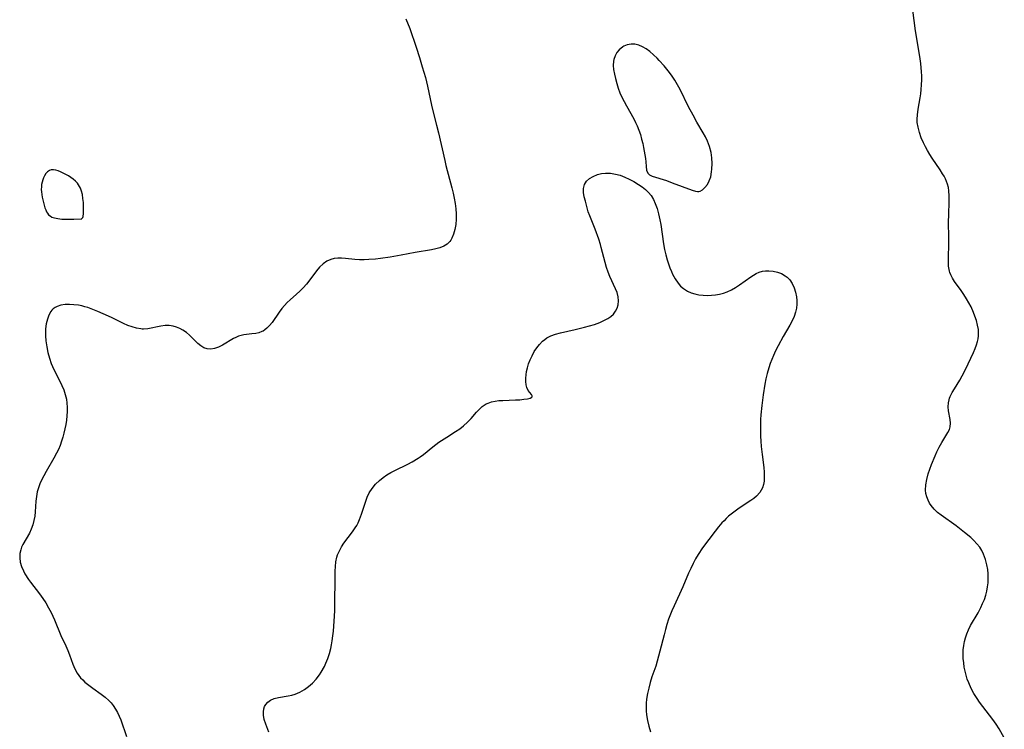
# Model space of a CAD drawing. Header units: inches. Extents: x 1073367 to 1082519, y 1569854 to 1574957.
# Tile 177 of 256: x 1077338 to 1077658, y 1572686 to 1572916. Entities that reach past the tile are written whole.
import ezdxf

# ---------------------------------------------------------------- set-up
doc = ezdxf.new("R2010")
doc.units = ezdxf.units.IN
doc.header["$MEASUREMENT"] = 0
doc.layers.add('CGG_CurvaNivelLidar_v1', color=7, linetype='Continuous', lineweight=30, true_color=0x008008)

msp = doc.modelspace()

# ---------------------------------------------------------------- linework, layer by layer
at = {"layer": 'CGG_CurvaNivelLidar_v1'}
for points in [[(1077657.8188, 1572683.4243, 70.5), (1077656.1324, 1572686.2476, 70.5), (1077655.1319, 1572687.8115, 70.5), (1077654.083, 1572689.3393, 70.5), (1077653.0466, 1572690.7351, 70.5), (1077649.806, 1572694.9009, 70.5), (1077648.9838, 1572696.0781, 70.5), (1077647.975, 1572697.7177, 70.5), (1077647.0762, 1572699.4168, 70.5), (1077646.2934, 1572701.1674, 70.5), (1077645.8154, 1572702.4414, 70.5), (1077645.4097, 1572703.7369, 70.5), (1077645.0862, 1572705.0305, 70.5), (1077644.8334, 1572706.3378, 70.5), (1077644.6467, 1572707.6538, 70.5), (1077644.5169, 1572709.1068, 70.5), (1077644.4723, 1572710.5018, 70.5), (1077644.5127, 1572711.8904, 70.5), (1077644.648, 1572713.2668, 70.5), (1077644.8763, 1572714.5663, 70.5), (1077645.2026, 1572715.8433, 70.5), (1077645.6284, 1572717.0914, 70.5), (1077646.2167, 1572718.4393, 70.5), (1077646.8959, 1572719.7559, 70.5), (1077649.3107, 1572723.9515, 70.5), (1077650.1775, 1572725.6355, 70.5), (1077650.7885, 1572726.9425, 70.5), (1077651.3389, 1572728.2697, 70.5), (1077651.8045, 1572729.6212, 70.5), (1077652.1544, 1572730.958, 70.5), (1077652.4055, 1572732.3145, 70.5), (1077652.5609, 1572733.6833, 70.5), (1077652.6218, 1572735.1066, 70.5), (1077652.5843, 1572736.5276, 70.5), (1077652.4487, 1572737.938, 70.5), (1077652.1935, 1572739.4305, 70.5), (1077651.7342, 1572741.2297, 70.5), (1077651.0916, 1572742.9577, 70.5), (1077650.5216, 1572744.0909, 70.5), (1077649.8445, 1572745.1676, 70.5), (1077648.9388, 1572746.3279, 70.5), (1077647.9198, 1572747.4161, 70.5), (1077646.9674, 1572748.3081, 70.5), (1077644.9333, 1572750.0046, 70.5), (1077642.2085, 1572752.0891, 70.5), (1077637.355, 1572755.5522, 70.5), (1077636.1628, 1572756.5023, 70.5), (1077635.0213, 1572757.5444, 70.5), (1077634.05, 1572758.6715, 70.5), (1077633.5076, 1572759.5207, 70.5), (1077633.0638, 1572760.4213, 70.5), (1077632.6704, 1572761.4845, 70.5), (1077632.3978, 1572762.5874, 70.5), (1077632.2619, 1572763.7216, 70.5), (1077632.3249, 1572765.4282, 70.5), (1077632.6348, 1572767.1673, 70.5), (1077633.1511, 1572769.016, 70.5), (1077633.6711, 1572770.5091, 70.5), (1077634.2445, 1572771.9961, 70.5), (1077635.3862, 1572774.8324, 70.5), (1077635.9607, 1572776.1613, 70.5), (1077636.7099, 1572777.6783, 70.5), (1077637.5059, 1572779.1182, 70.5), (1077639.5269, 1572782.4421, 70.5), (1077639.992, 1572783.3284, 70.5), (1077640.2877, 1572784.2183, 70.5), (1077640.3593, 1572785.3796, 70.5), (1077640.2015, 1572786.6081, 70.5), (1077639.6895, 1572789.3762, 70.5), (1077639.5918, 1572790.6939, 70.5), (1077639.6779, 1572792.0304, 70.5), (1077639.8891, 1572792.9974, 70.5), (1077640.0707, 1572793.5501, 70.5), (1077640.2814, 1572794.0742, 70.5), (1077640.9197, 1572795.3425, 70.5), (1077641.6801, 1572796.6079, 70.5), (1077643.4126, 1572799.3578, 70.5), (1077644.1955, 1572800.7356, 70.5), (1077644.9479, 1572802.1591, 70.5), (1077646.1377, 1572804.6149, 70.5), (1077647.7959, 1572808.334, 70.5), (1077648.3402, 1572809.684, 70.5), (1077648.7444, 1572810.8048, 70.5), (1077649.0817, 1572811.9233, 70.5), (1077649.2878, 1572812.8245, 70.5), (1077649.4184, 1572813.7297, 70.5), (1077649.4598, 1572814.7515, 70.5), (1077649.3985, 1572815.7791, 70.5), (1077649.1608, 1572817.2414, 70.5), (1077648.7826, 1572818.704, 70.5), (1077648.2983, 1572820.1628, 70.5), (1077647.8556, 1572821.3135, 70.5), (1077647.0544, 1572823.112, 70.5), (1077646.3454, 1572824.4639, 70.5), (1077645.571, 1572825.7824, 70.5), (1077644.6947, 1572827.1508, 70.5), (1077643.7801, 1572828.4737, 70.5), (1077641.703, 1572831.3506, 70.5), (1077641.047, 1572832.4017, 70.5), (1077640.4979, 1572833.4819, 70.5), (1077640.1959, 1572834.2687, 70.5), (1077640.0569, 1572834.7421, 70.5), (1077639.767, 1572836.3698, 70.5), (1077639.6797, 1572837.6927, 70.5), (1077639.6719, 1572839.0536, 70.5), (1077639.7973, 1572843.5977, 70.5), (1077639.8159, 1572845.3112, 70.5), (1077639.7646, 1572850.9527, 70.5), (1077639.7775, 1572852.8294, 70.5), (1077639.9272, 1572857.5631, 70.5), (1077639.9191, 1572859.1634, 70.5), (1077639.8171, 1572860.7282, 70.5), (1077639.6599, 1572861.8257, 70.5), (1077639.4102, 1572862.8948, 70.5), (1077639.107, 1572863.7926, 70.5), (1077638.7281, 1572864.6664, 70.5), (1077638.2903, 1572865.5069, 70.5), (1077637.8027, 1572866.3332, 70.5), (1077636.9633, 1572867.6254, 70.5), (1077634.3736, 1572871.3993, 70.5), (1077633.6072, 1572872.6013, 70.5), (1077632.8817, 1572873.8278, 70.5), (1077632.2113, 1572875.075, 70.5), (1077631.5933, 1572876.342, 70.5), (1077630.8724, 1572878.0055, 70.5), (1077630.2679, 1572879.6901, 70.5), (1077629.8195, 1572881.3964, 70.5), (1077629.5893, 1572882.9419, 70.5), (1077629.5524, 1572883.4968, 70.5), (1077629.5401, 1572884.0434, 70.5), (1077629.6071, 1572885.4561, 70.5), (1077629.8466, 1572887.2667, 70.5), (1077630.5196, 1572890.9375, 70.5), (1077630.7274, 1572892.2666, 70.5), (1077630.889, 1572893.6091, 70.5), (1077631.0075, 1572895.1918, 70.5), (1077631.0517, 1572896.7851, 70.5), (1077631.0355, 1572898.0946, 70.5), (1077630.9781, 1572899.4065, 70.5), (1077630.7559, 1572902.0596, 70.5), (1077630.4425, 1572904.3749, 70.5), (1077629.0109, 1572912.6932, 70.5), (1077628.0993, 1572919.3267, 70.5)], [(1077463.6804, 1572916.592, 70.5), (1077464.9068, 1572913.4599, 70.5), (1077466.9757, 1572907.4042, 70.5), (1077468.0774, 1572904.025, 70.5), (1077469.0152, 1572901.0151, 70.5), (1077469.9924, 1572897.5556, 70.5), (1077470.6759, 1572894.674, 70.5), (1077471.9571, 1572888.5967, 70.5), (1077472.3797, 1572886.7581, 70.5), (1077473.653, 1572882.1123, 70.5), (1077474.314, 1572879.5428, 70.5), (1077476.2716, 1572870.5758, 70.5), (1077476.6627, 1572868.9642, 70.5), (1077478.5871, 1572861.7545, 70.5), (1077479.0029, 1572860.0545, 70.5), (1077479.3702, 1572858.3518, 70.5), (1077479.6739, 1572856.6506, 70.5), (1077479.8934, 1572854.9563, 70.5), (1077480.006, 1572853.2625, 70.5), (1077479.9959, 1572851.5478, 70.5), (1077479.8541, 1572849.8643, 70.5), (1077479.5799, 1572848.2536, 70.5), (1077479.1634, 1572846.7462, 70.5), (1077478.5825, 1572845.3816, 70.5), (1077478.2315, 1572844.7862, 70.5), (1077477.8935, 1572844.3232, 70.5), (1077477.0717, 1572843.5093, 70.5), (1077475.9582, 1572842.8275, 70.5), (1077474.7368, 1572842.3381, 70.5), (1077473.3975, 1572841.958, 70.5), (1077471.9706, 1572841.6533, 70.5), (1077466.7225, 1572840.7811, 70.5), (1077462.0962, 1572839.9242, 70.5), (1077458.6106, 1572839.3148, 70.5), (1077455.4107, 1572838.8493, 70.5), (1077453.8184, 1572838.6668, 70.5), (1077451.6485, 1572838.491, 70.5), (1077450.1287, 1572838.4329, 70.5), (1077448.6287, 1572838.4445, 70.5), (1077447.0891, 1572838.5368, 70.5), (1077444.1131, 1572838.8184, 70.5), (1077442.7464, 1572838.9135, 70.5), (1077441.5491, 1572838.9232, 70.5), (1077440.4015, 1572838.8193, 70.5), (1077439.3141, 1572838.5582, 70.5), (1077438.0138, 1572837.9428, 70.5), (1077436.8132, 1572837.0646, 70.5), (1077435.6971, 1572835.9883, 70.5), (1077434.6831, 1572834.8077, 70.5), (1077432.193, 1572831.5069, 70.5), (1077431.3939, 1572830.5096, 70.5), (1077430.3635, 1572829.3582, 70.5), (1077429.2727, 1572828.267, 70.5), (1077428.1407, 1572827.2352, 70.5), (1077426.0926, 1572825.4643, 70.5), (1077425.1546, 1572824.561, 70.5), (1077424.2645, 1572823.6049, 70.5), (1077423.4308, 1572822.6015, 70.5), (1077422.5865, 1572821.4583, 70.5), (1077420.2578, 1572818.0968, 70.5), (1077419.4576, 1572817.0992, 70.5), (1077418.6016, 1572816.219, 70.5), (1077417.9161, 1572815.6687, 70.5), (1077417.3422, 1572815.3116, 70.5), (1077416.923, 1572815.1023, 70.5), (1077415.9796, 1572814.7564, 70.5), (1077414.9931, 1572814.5255, 70.5), (1077413.7217, 1572814.3461, 70.5), (1077411.1424, 1572814.0434, 70.5), (1077410.2329, 1572813.856, 70.5), (1077409.3453, 1572813.5878, 70.5), (1077408.551, 1572813.2563, 70.5), (1077407.7733, 1572812.8616, 70.5), (1077404.2215, 1572810.7478, 70.5), (1077402.8501, 1572810.0564, 70.5), (1077401.6251, 1572809.6289, 70.5), (1077400.4079, 1572809.426, 70.5), (1077399.2273, 1572809.5037, 70.5), (1077398.1501, 1572809.8826, 70.5), (1077397.1295, 1572810.5069, 70.5), (1077396.162, 1572811.3094, 70.5), (1077394.4492, 1572813.0319, 70.5), (1077393.4895, 1572813.9404, 70.5), (1077392.4599, 1572814.7959, 70.5), (1077391.3599, 1572815.5596, 70.5), (1077390.3423, 1572816.1204, 70.5), (1077389.2783, 1572816.5646, 70.5), (1077388.1759, 1572816.8738, 70.5), (1077386.8651, 1572817.0464, 70.5), (1077385.534, 1572817.0469, 70.5), (1077384.2032, 1572816.9061, 70.5), (1077380.0054, 1572816.062, 70.5), (1077378.606, 1572815.9361, 70.5), (1077378.1295, 1572815.9419, 70.5), (1077377.7008, 1572815.9716, 70.5), (1077376.3232, 1572816.2064, 70.5), (1077374.9309, 1572816.6144, 70.5), (1077373.5234, 1572817.1499, 70.5), (1077372.0992, 1572817.7737, 70.5), (1077368.1616, 1572819.6498, 70.5), (1077365.4266, 1572820.9062, 70.5), (1077363.7808, 1572821.6358, 70.5), (1077362.1275, 1572822.3192, 70.5), (1077360.4627, 1572822.915, 70.5), (1077359.5049, 1572823.1996, 70.5), (1077358.5456, 1572823.439, 70.5), (1077357.5222, 1572823.6433, 70.5), (1077356.0051, 1572823.8472, 70.5), (1077354.5251, 1572823.9271, 70.5), (1077353.1063, 1572823.8754, 70.5), (1077351.7776, 1572823.6753, 70.5), (1077350.5739, 1572823.3001, 70.5), (1077349.8503, 1572822.9255, 70.5), (1077349.2682, 1572822.4809, 70.5), (1077348.8552, 1572822.0492, 70.5), (1077348.5479, 1572821.6467, 70.5), (1077347.8816, 1572820.4638, 70.5), (1077347.373, 1572819.1086, 70.5), (1077347.0139, 1572817.6264, 70.5), (1077346.8079, 1572816.0523, 70.5), (1077346.7597, 1572814.9365, 70.5), (1077346.7806, 1572813.7985, 70.5), (1077346.9212, 1572812.0847, 70.5), (1077347.1916, 1572810.233, 70.5), (1077347.5707, 1572808.382, 70.5), (1077348.0552, 1572806.5492, 70.5), (1077348.6515, 1572804.7521, 70.5), (1077349.0281, 1572803.7951, 70.5), (1077349.9729, 1572801.7673, 70.5), (1077351.3931, 1572799.017, 70.5), (1077352.0627, 1572797.6366, 70.5), (1077352.6693, 1572796.197, 70.5), (1077353.1675, 1572794.7325, 70.5), (1077353.529, 1572793.2426, 70.5), (1077353.7155, 1572791.9089, 70.5), (1077353.7935, 1572790.5596, 70.5), (1077353.7828, 1572789.1998, 70.5), (1077353.6965, 1572787.8228, 70.5), (1077353.5343, 1572786.4021, 70.5), (1077353.312, 1572784.9842, 70.5), (1077352.7481, 1572782.2103, 70.5), (1077352.4053, 1572780.864, 70.5), (1077351.9985, 1572779.5407, 70.5), (1077351.5046, 1572778.2204, 70.5), (1077350.946, 1572776.9283, 70.5), (1077350.3425, 1572775.661, 70.5), (1077349.5087, 1572774.0613, 70.5), (1077346.9622, 1572769.7454, 70.5), (1077346.2085, 1572768.3736, 70.5), (1077345.5113, 1572766.9834, 70.5), (1077344.9543, 1572765.7197, 70.5), (1077344.481, 1572764.4377, 70.5), (1077344.1132, 1572763.1355, 70.5), (1077343.8426, 1572761.66, 70.5), (1077343.6768, 1572760.1659, 70.5), (1077343.4134, 1572756.715, 70.5), (1077343.2556, 1572755.2692, 70.5), (1077343.0155, 1572753.8499, 70.5), (1077342.6502, 1572752.434, 70.5), (1077342.1671, 1572751.0728, 70.5), (1077341.574, 1572749.7818, 70.5), (1077339.429, 1572746.1064, 70.5), (1077339.0285, 1572745.2549, 70.5), (1077338.7096, 1572744.3823, 70.5), (1077338.4306, 1572743.1004, 70.5), (1077338.3919, 1572741.7568, 70.5), (1077338.5842, 1572740.317, 70.5), (1077338.9833, 1572738.8873, 70.5), (1077339.5735, 1572737.4968, 70.5), (1077340.094, 1572736.5553, 70.5), (1077341.2608, 1572734.7264, 70.5), (1077341.8845, 1572733.8279, 70.5), (1077344.8266, 1572730.0314, 70.5), (1077345.8541, 1572728.5968, 70.5), (1077346.8268, 1572727.1059, 70.5), (1077347.7367, 1572725.5653, 70.5), (1077348.5592, 1572724.013, 70.5), (1077349.677, 1572721.6157, 70.5), (1077351.7807, 1572716.5861, 70.5), (1077353.3728, 1572713.1542, 70.5), (1077353.9892, 1572711.7146, 70.5), (1077354.5523, 1572710.2664, 70.5), (1077355.6408, 1572707.2786, 70.5), (1077356.2961, 1572705.7802, 70.5), (1077357.0795, 1572704.358, 70.5), (1077357.5967, 1572703.5943, 70.5), (1077358.1655, 1572702.8667, 70.5), (1077358.8246, 1572702.1325, 70.5), (1077359.5336, 1572701.4408, 70.5), (1077360.7813, 1572700.3975, 70.5), (1077362.1048, 1572699.4273, 70.5), (1077364.843, 1572697.5338, 70.5), (1077366.1205, 1572696.5702, 70.5), (1077367.309, 1572695.5195, 70.5), (1077368.0409, 1572694.7404, 70.5), (1077368.7115, 1572693.9062, 70.5), (1077369.5267, 1572692.6861, 70.5), (1077370.1434, 1572691.5497, 70.5), (1077370.6858, 1572690.3619, 70.5), (1077371.1538, 1572689.1845, 70.5), (1077373.0386, 1572683.7909, 70.5)], [(1077419.2261, 1572685.1549, 71), (1077418.2437, 1572687.7545, 71), (1077417.7431, 1572689.2881, 71), (1077417.4557, 1572690.7684, 71), (1077417.4423, 1572691.7933, 71), (1077417.5986, 1572692.7689, 71), (1077417.8432, 1572693.4898, 71), (1077418.198, 1572694.1498, 71), (1077418.8627, 1572694.9292, 71), (1077419.7113, 1572695.5502, 71), (1077420.9689, 1572696.0898, 71), (1077422.3927, 1572696.449, 71), (1077425.456, 1572696.9743, 71), (1077426.6374, 1572697.2272, 71), (1077427.8048, 1572697.5689, 71), (1077429.3029, 1572698.2016, 71), (1077430.7351, 1572699.0185, 71), (1077432.0891, 1572699.9906, 71), (1077433.4073, 1572701.1527, 71), (1077434.6085, 1572702.4397, 71), (1077435.6716, 1572703.8371, 71), (1077436.1754, 1572704.6238, 71), (1077437.2244, 1572706.4894, 71), (1077437.7563, 1572707.5809, 71), (1077438.3732, 1572709.1114, 71), (1077438.8882, 1572710.7051, 71), (1077439.3142, 1572712.3468, 71), (1077439.56, 1572713.5056, 71), (1077439.7914, 1572714.8382, 71), (1077440.0171, 1572716.4176, 71), (1077440.2027, 1572718.0128, 71), (1077440.4601, 1572721.2342, 71), (1077440.585, 1572724.5542, 71), (1077440.7316, 1572737.4246, 71), (1077440.8062, 1572738.9721, 71), (1077440.9693, 1572740.4763, 71), (1077441.2685, 1572741.9262, 71), (1077441.5347, 1572742.7651, 71), (1077442.0989, 1572744.0403, 71), (1077442.8019, 1572745.2635, 71), (1077443.6017, 1572746.4524, 71), (1077446.3405, 1572750.1374, 71), (1077447.2206, 1572751.4412, 71), (1077447.713, 1572752.2615, 71), (1077448.1671, 1572753.1029, 71), (1077448.6837, 1572754.2013, 71), (1077449.3209, 1572755.8708, 71), (1077450.637, 1572760.0957, 71), (1077451.1424, 1572761.4599, 71), (1077451.7774, 1572762.8028, 71), (1077452.7129, 1572764.2729, 71), (1077453.8326, 1572765.6271, 71), (1077455.1095, 1572766.8619, 71), (1077456.2637, 1572767.7826, 71), (1077457.495, 1572768.6234, 71), (1077458.7889, 1572769.3892, 71), (1077460.086, 1572770.0657, 71), (1077464.3175, 1572772.1376, 71), (1077465.7449, 1572772.8957, 71), (1077467.668, 1572774.0452, 71), (1077468.3479, 1572774.5065, 71), (1077469.3913, 1572775.2807, 71), (1077472.3744, 1572777.7292, 71), (1077473.3823, 1572778.5163, 71), (1077474.3859, 1572779.23, 71), (1077476.9455, 1572780.885, 71), (1077479.8288, 1572782.6866, 71), (1077481.1403, 1572783.5967, 71), (1077482.3889, 1572784.5814, 71), (1077483.6717, 1572785.7513, 71), (1077484.8619, 1572786.9851, 71), (1077486.6368, 1572788.9969, 71), (1077487.5237, 1572789.9412, 71), (1077488.456, 1572790.7918, 71), (1077489.3687, 1572791.4452, 71), (1077489.7144, 1572791.6449, 71), (1077490.3714, 1572791.9589, 71), (1077491.4873, 1572792.3379, 71), (1077492.6636, 1572792.5903, 71), (1077493.8813, 1572792.7445, 71), (1077495.1115, 1572792.8263, 71), (1077499.2192, 1572792.9603, 71), (1077500.6506, 1572793.0429, 71), (1077501.9598, 1572793.1591, 71), (1077503.0908, 1572793.3206, 71), (1077503.975, 1572793.5423, 71), (1077504.5277, 1572793.8434, 71), (1077504.6494, 1572794.0335, 71), (1077504.657, 1572794.2518, 71), (1077504.3889, 1572794.7455, 71), (1077503.3343, 1572796.0455, 71), (1077502.8819, 1572796.9381, 71), (1077502.679, 1572797.8563, 71), (1077502.6158, 1572798.9071, 71), (1077502.6454, 1572800.0607, 71), (1077502.7216, 1572801.1273, 71), (1077502.8589, 1572802.2326, 71), (1077503.0826, 1572803.3579, 71), (1077503.4811, 1572804.6862, 71), (1077504.0032, 1572806.008, 71), (1077504.6196, 1572807.3139, 71), (1077505.3262, 1572808.6149, 71), (1077506.1209, 1572809.8587, 71), (1077506.9925, 1572810.9785, 71), (1077507.9801, 1572811.9829, 71), (1077508.7576, 1572812.6052, 71), (1077509.4589, 1572813.0623, 71), (1077510.7562, 1572813.7174, 71), (1077512.2328, 1572814.2612, 71), (1077513.7874, 1572814.6988, 71), (1077518.6254, 1572815.7992, 71), (1077521.5998, 1572816.5213, 71), (1077523.2832, 1572816.9717, 71), (1077524.9217, 1572817.4723, 71), (1077526.5948, 1572818.0883, 71), (1077528.1585, 1572818.7942, 71), (1077529.2205, 1572819.3791, 71), (1077530.1784, 1572820.034, 71), (1077531.0035, 1572820.7791, 71), (1077531.7114, 1572821.6971, 71), (1077532.2263, 1572822.7181, 71), (1077532.5388, 1572823.8183, 71), (1077532.6393, 1572825.1032, 71), (1077532.5104, 1572826.4291, 71), (1077532.181, 1572827.7677, 71), (1077531.7043, 1572829.041, 71), (1077529.8916, 1572832.9399, 71), (1077529.313, 1572834.4051, 71), (1077528.8063, 1572835.9478, 71), (1077528.3516, 1572837.5343, 71), (1077527.0719, 1572842.4172, 71), (1077526.7882, 1572843.4098, 71), (1077526.234, 1572845.1321, 71), (1077525.047, 1572848.3434, 71), (1077523.3427, 1572852.6239, 71), (1077522.8639, 1572853.9593, 71), (1077522.3351, 1572855.7049, 71), (1077521.8961, 1572857.407, 71), (1077521.5632, 1572858.8761, 71), (1077521.3411, 1572860.2655, 71), (1077521.3039, 1572861.5563, 71), (1077521.5738, 1572862.8114, 71), (1077522.2299, 1572863.866, 71), (1077523.2081, 1572864.7526, 71), (1077524.4264, 1572865.4775, 71), (1077525.8209, 1572866.0318, 71), (1077527.1196, 1572866.3547, 71), (1077528.4849, 1572866.515, 71), (1077530.0506, 1572866.4799, 71), (1077531.6384, 1572866.2338, 71), (1077533.1691, 1572865.8132, 71), (1077534.6825, 1572865.2485, 71), (1077536.1685, 1572864.5719, 71), (1077537.6154, 1572863.8066, 71), (1077539.1747, 1572862.86, 71), (1077540.3397, 1572862.0573, 71), (1077541.428, 1572861.1954, 71), (1077542.4139, 1572860.2583, 71), (1077543.2667, 1572859.2251, 71), (1077543.9977, 1572858.0177, 71), (1077544.5988, 1572856.7079, 71), (1077545.1935, 1572855.0782, 71), (1077545.68, 1572853.3673, 71), (1077546.099, 1572851.3807, 71), (1077546.3562, 1572849.8464, 71), (1077547.2502, 1572843.5756, 71), (1077547.5739, 1572841.7909, 71), (1077547.9872, 1572840.063, 71), (1077548.4747, 1572838.3666, 71), (1077548.8897, 1572837.0668, 71), (1077549.3395, 1572835.7951, 71), (1077549.8347, 1572834.5627, 71), (1077550.1982, 1572833.7661, 71), (1077551.0322, 1572832.2392, 71), (1077551.9854, 1572830.8512, 71), (1077552.8149, 1572829.8825, 71), (1077553.7402, 1572829.0534, 71), (1077555.035, 1572828.2561, 71), (1077556.2018, 1572827.7436, 71), (1077557.4432, 1572827.3447, 71), (1077558.7426, 1572827.0649, 71), (1077560.1407, 1572826.9054, 71), (1077561.5698, 1572826.8623, 71), (1077562.87, 1572826.9102, 71), (1077564.172, 1572827.0445, 71), (1077565.4654, 1572827.2769, 71), (1077566.6975, 1572827.6063, 71), (1077567.9028, 1572828.041, 71), (1077569.2883, 1572828.6886, 71), (1077570.6274, 1572829.4492, 71), (1077571.9227, 1572830.2891, 71), (1077575.6033, 1572832.8948, 71), (1077576.4704, 1572833.4436, 71), (1077577.3431, 1572833.9291, 71), (1077578.3253, 1572834.3723, 71), (1077579.3224, 1572834.684, 71), (1077580.3594, 1572834.8444, 71), (1077581.4106, 1572834.8685, 71), (1077582.8165, 1572834.7341, 71), (1077584.2007, 1572834.4248, 71), (1077585.5242, 1572833.9386, 71), (1077586.7425, 1572833.2609, 71), (1077587.4, 1572832.7536, 71), (1077587.8796, 1572832.2887, 71), (1077588.2455, 1572831.8636, 71), (1077589.0338, 1572830.6788, 71), (1077589.6575, 1572829.3551, 71), (1077590.1227, 1572827.9319, 71), (1077590.4242, 1572826.4406, 71), (1077590.5371, 1572825.2277, 71), (1077590.5297, 1572824.0007, 71), (1077590.3842, 1572822.7125, 71), (1077590.0989, 1572821.4343, 71), (1077589.6117, 1572820.0041, 71), (1077588.986, 1572818.6007, 71), (1077588.2575, 1572817.2213, 71), (1077586.0772, 1572813.5005, 71), (1077584.4094, 1572810.4752, 71), (1077583.6341, 1572808.9243, 71), (1077582.9329, 1572807.378, 71), (1077582.3894, 1572806.065, 71), (1077581.8883, 1572804.7361, 71), (1077581.4353, 1572803.3911, 71), (1077580.9143, 1572801.5725, 71), (1077580.506, 1572799.848, 71), (1077580.1588, 1572798.1073, 71), (1077579.5942, 1572794.5949, 71), (1077579.1636, 1572791.1475, 71), (1077578.8773, 1572788.1422, 71), (1077578.7729, 1572786.6386, 71), (1077578.6699, 1572783.7783, 71), (1077578.7157, 1572781.2342, 71), (1077578.8157, 1572779.5623, 71), (1077578.9575, 1572777.8982, 71), (1077579.2465, 1572775.2651, 71), (1077579.7686, 1572771.0496, 71), (1077579.9047, 1572769.502, 71), (1077579.9541, 1572768.002, 71), (1077579.8752, 1572766.5634, 71), (1077579.6924, 1572765.4905, 71), (1077579.3741, 1572764.4777, 71), (1077578.9795, 1572763.6721, 71), (1077578.4776, 1572762.9197, 71), (1077577.4362, 1572761.7816, 71), (1077576.5376, 1572761.019, 71), (1077575.558, 1572760.3011, 71), (1077571.7625, 1572757.8122, 71), (1077570.4712, 1572756.8952, 71), (1077569.2107, 1572755.9159, 71), (1077568.3923, 1572755.2193, 71), (1077567.5997, 1572754.489, 71), (1077566.8972, 1572753.7894, 71), (1077566.2166, 1572753.0647, 71), (1077565.0906, 1572751.7717, 71), (1077564.0029, 1572750.4355, 71), (1077561.9126, 1572747.7444, 71), (1077559.9304, 1572745.0337, 71), (1077558.5238, 1572742.8617, 71), (1077557.6744, 1572741.3775, 71), (1077556.878, 1572739.8618, 71), (1077556.1273, 1572738.3211, 71), (1077555.418, 1572736.7602, 71), (1077553.5137, 1572732.3197, 71), (1077550.7039, 1572726.2031, 71), (1077549.9629, 1572724.5146, 71), (1077549.3182, 1572722.905, 71), (1077548.9191, 1572721.8072, 71), (1077548.3751, 1572720.1554, 71), (1077547.882, 1572718.4886, 71), (1077547.4303, 1572716.8127, 71), (1077546.1158, 1572711.4547, 71), (1077545.2276, 1572708.1823, 71), (1077544.7241, 1572706.5731, 71), (1077543.5232, 1572703.1617, 71), (1077542.9541, 1572701.3505, 71), (1077542.4606, 1572699.5161, 71), (1077542.0642, 1572697.7349, 71), (1077541.7709, 1572695.943, 71), (1077541.6435, 1572694.6533, 71), (1077541.601, 1572693.3612, 71), (1077541.6536, 1572692.0761, 71), (1077541.7909, 1572690.7928, 71), (1077542.1093, 1572688.9658, 71), (1077542.5438, 1572687.1534, 71), (1077543.0732, 1572685.3658, 71)]]:
    msp.add_polyline3d(points, dxfattribs=at)
for points in [[(1077558.5, 1572860.5593, 71), (1077558.7504, 1572860.5205, 71), (1077559.1813, 1572860.6618, 71), (1077559.9002, 1572861.0951, 71), (1077560.7085, 1572861.8115, 71), (1077561.4886, 1572862.8052, 71), (1077562.1035, 1572863.986, 71), (1077562.566, 1572865.3672, 71), (1077562.8706, 1572866.9011, 71), (1077562.9749, 1572867.8145, 71), (1077563.0538, 1572869.6294, 71), (1077562.9724, 1572871.4637, 71), (1077562.7244, 1572873.2438, 71), (1077562.2117, 1572875.1878, 71), (1077561.5067, 1572876.9261, 71), (1077560.8615, 1572878.2533, 71), (1077560.1575, 1572879.5588, 71), (1077558.1009, 1572883.0619, 71), (1077556.858, 1572885.2753, 71), (1077555.4029, 1572888.064, 71), (1077552.6669, 1572893.6662, 71), (1077551.8408, 1572895.1889, 71), (1077550.9441, 1572896.669, 71), (1077550.0886, 1572897.9278, 71), (1077549.1808, 1572899.1476, 71), (1077547.4261, 1572901.2835, 71), (1077545.8928, 1572903.014, 71), (1077545.1681, 1572903.7902, 71), (1077544.0334, 1572904.9119, 71), (1077542.862, 1572905.9354, 71), (1077541.653, 1572906.8297, 71), (1077540.4568, 1572907.5325, 71), (1077539.2374, 1572908.0496, 71), (1077538.0076, 1572908.3404, 71), (1077536.7347, 1572908.3646, 71), (1077535.5026, 1572908.1268, 71), (1077534.3526, 1572907.6515, 71), (1077534.0346, 1572907.4667, 71), (1077532.9134, 1572906.5565, 71), (1077532.1468, 1572905.6228, 71), (1077531.5464, 1572904.5566, 71), (1077531.1475, 1572903.3789, 71), (1077531.039, 1572902.7799, 71), (1077530.9723, 1572901.4588, 71), (1077531.0818, 1572900.0749, 71), (1077531.3223, 1572898.645, 71), (1077531.657, 1572897.182, 71), (1077532.085, 1572895.6143, 71), (1077532.591, 1572894.0402, 71), (1077533.1397, 1572892.5842, 71), (1077533.7588, 1572891.146, 71), (1077534.4441, 1572889.7333, 71), (1077535.2177, 1572888.3004, 71), (1077537.6232, 1572884.0925, 71), (1077538.2171, 1572882.9301, 71), (1077538.693, 1572881.8702, 71), (1077539.2502, 1572880.4506, 71), (1077539.7391, 1572879.0102, 71), (1077540.1656, 1572877.5595, 71), (1077540.5323, 1572876.1095, 71), (1077540.8012, 1572874.8735, 71), (1077541.2387, 1572872.4303, 71), (1077541.4057, 1572871.2495, 71), (1077541.5272, 1572870.13, 71), (1077541.6351, 1572868.6787, 71), (1077541.7902, 1572867.4354, 71), (1077542.1635, 1572866.4668, 71), (1077542.7303, 1572865.9241, 71), (1077543.6306, 1572865.4997, 71), (1077548.1826, 1572864.0734, 71), (1077550.1117, 1572863.4126, 71), (1077556.5834, 1572861.045, 71), (1077557.6275, 1572860.7172, 71), (1077558.2775, 1572860.5666, 71)], [(1077358.5, 1572851.7397, 70.5), (1077358.594, 1572851.7491, 70.5), (1077358.7121, 1572851.8899, 70.5), (1077358.8314, 1572852.1383, 70.5), (1077358.9392, 1572852.488, 70.5), (1077359.0766, 1572853.4099, 70.5), (1077359.1299, 1572854.4631, 70.5), (1077359.1234, 1572855.6732, 70.5), (1077359.0552, 1572856.9738, 70.5), (1077358.9224, 1572858.2955, 70.5), (1077358.7199, 1572859.5673, 70.5), (1077358.4417, 1572860.717, 70.5), (1077358.0813, 1572861.6804, 70.5), (1077357.8062, 1572862.2298, 70.5), (1077357.495, 1572862.7512, 70.5), (1077357.1359, 1572863.2538, 70.5), (1077356.51, 1572863.9306, 70.5), (1077355.794, 1572864.5409, 70.5), (1077355.016, 1572865.1002, 70.5), (1077354.1979, 1572865.6182, 70.5), (1077352.5096, 1572866.5414, 70.5), (1077351.6682, 1572866.9393, 70.5), (1077350.8701, 1572867.269, 70.5), (1077350.0965, 1572867.5152, 70.5), (1077349.3548, 1572867.64, 70.5), (1077348.6553, 1572867.5958, 70.5), (1077348.0104, 1572867.345, 70.5), (1077347.4213, 1572866.9181, 70.5), (1077346.8928, 1572866.3534, 70.5), (1077346.4353, 1572865.6779, 70.5), (1077346.1098, 1572865.0276, 70.5), (1077345.8452, 1572864.3248, 70.5), (1077345.6425, 1572863.5813, 70.5), (1077345.5061, 1572862.8236, 70.5), (1077345.4268, 1572862.0449, 70.5), (1077345.4011, 1572861.2529, 70.5), (1077345.4289, 1572860.4544, 70.5), (1077345.5219, 1572859.5681, 70.5), (1077345.6681, 1572858.6856, 70.5), (1077345.8549, 1572857.8116, 70.5), (1077346.0732, 1572856.9512, 70.5), (1077346.5817, 1572855.2993, 70.5), (1077346.8326, 1572854.6257, 70.5), (1077347.1201, 1572853.994, 70.5), (1077347.422, 1572853.4818, 70.5), (1077347.7796, 1572853.0257, 70.5), (1077348.23, 1572852.6139, 70.5), (1077348.7884, 1572852.2779, 70.5), (1077349.6722, 1572851.9652, 70.5), (1077350.7167, 1572851.7538, 70.5), (1077352.0295, 1572851.6107, 70.5), (1077353.3994, 1572851.5482, 70.5), (1077354.7482, 1572851.5451, 70.5), (1077355.9991, 1572851.5822, 70.5)]]:
    msp.add_polyline3d(points, close=True, dxfattribs=at)

doc.saveas('drawing.dxf')
